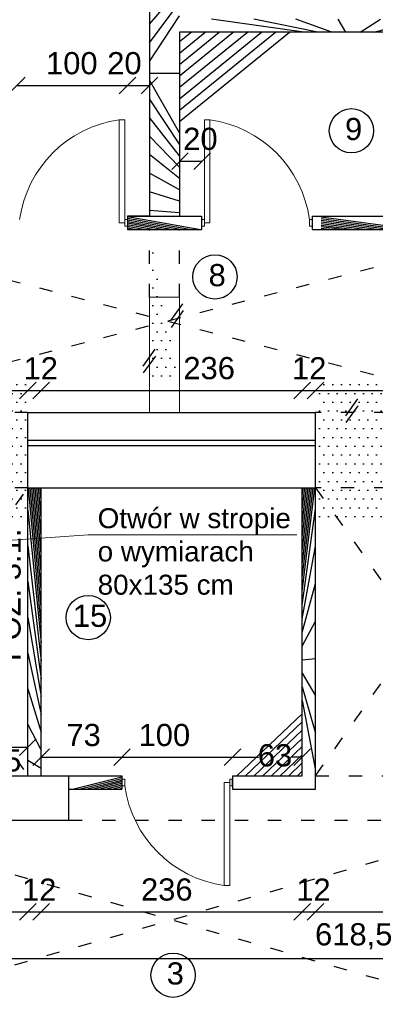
# Model space of a CAD drawing. Header units: millimetres. Extents: x 6528 to 149658, y 3342 to 12852.
# Tile 86 of 122: x 78282 to 78604, y 7709 to 8598. Entities that reach past the tile are written whole.
import ezdxf

# ---------------------------------------------------------------- set-up
doc = ezdxf.new("R2010")
doc.units = ezdxf.units.MM
doc.linetypes.add('ACAD_ISO03W100', pattern=[30, 12, -18])
doc.layers.add('R-TAB', color=1, linetype='Continuous')
doc.styles.get("Standard").update_dxf_attribs({"font": 'arial.ttf'})
doc.dimstyles.new('ISO-25', dxfattribs={"dimtxt": 2.5, "dimasz": 2.5, "dimexe": 1.25, "dimexo": 0.625, "dimtad": 1, "dimtxsty": 'Standard', "dimcen": 2.5, "dimadec": 0, "dimazin": 0, "dimtfac": 1, "dimtmove": 0, "dimatfit": 3, "dimfxl": 1, "dimarcsym": 0})
pattern_1 = [(0, (-1177784256.190767, -935731374.6151185), (3.96875, 7.9375), [0, -7.9375])]

# ---------------------------------------------------------------- blocks, each defined once
blk = doc.blocks.new('_Oblique')
at = {"color": 0, "linetype": 'ByBlock', "lineweight": -2}
blk.add_line((-0.5, -0.5), (0.5, 0.5), dxfattribs=at)
blk = doc.blocks.new('*D2636')
at = {"color": 0, "lineweight": -2, "transparency": 16777216}
blk.add_line((78104.85100739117, 7792.912865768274), (78289.85100739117, 7792.912865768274), dxfattribs=at)
at = {"layer": 'Defpoints', "color": 0, "transparency": 16777216}
for p in [(78289.85100739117, 7915.670610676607), (78104.85100739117, 7903.670604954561), (78289.85100739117, 7792.912865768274)]:
    blk.add_point(p, dxfattribs=at)
at = {"color": 0, "lineweight": -2, "transparency": 16777216, "xscale": 15, "yscale": 15, "zscale": 15, "rotation": 180}
blk.add_blockref('_Oblique', (78104.85100739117, 7792.912865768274), dxfattribs=at)
at = {"color": 0, "lineweight": -2, "transparency": 16777216, "xscale": 15, "yscale": 15, "zscale": 15}
blk.add_blockref('_Oblique', (78289.85100739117, 7792.912865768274), dxfattribs=at)
at = {"color": 0, "transparency": 16777216, "insert": (78200.71966903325, 7812.902864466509), "char_height": 20, "attachment_point": 5}
blk.add_mtext('185', dxfattribs=at)
blk = doc.blocks.new('*D2643')
at = {"color": 0, "lineweight": -2, "transparency": 16777216}
blk.add_line((78289.85100739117, 7792.912865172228), (78301.85100739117, 7792.912865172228), dxfattribs=at)
at = {"layer": 'Defpoints', "color": 0, "transparency": 16777216}
for p in [(78289.85100739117, 7915.67060519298), (78301.85100739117, 7915.67060519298), (78301.85100739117, 7792.912865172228)]:
    blk.add_point(p, dxfattribs=at)
at = {"color": 0, "lineweight": -2, "transparency": 16777216, "xscale": 15, "yscale": 15, "zscale": 15, "rotation": 180}
blk.add_blockref('_Oblique', (78289.85100739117, 7792.912865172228), dxfattribs=at)
at = {"color": 0, "lineweight": -2, "transparency": 16777216, "xscale": 15, "yscale": 15, "zscale": 15}
blk.add_blockref('_Oblique', (78301.85100739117, 7792.912865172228), dxfattribs=at)
at = {"color": 0, "transparency": 16777216, "insert": (78300.0079032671, 7812.902863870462), "char_height": 20, "attachment_point": 5}
blk.add_mtext('12', dxfattribs=at)
blk = doc.blocks.new('*D2644')
at = {"color": 0, "lineweight": -2, "transparency": 16777216}
blk.add_line((78301.85100739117, 7792.912865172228), (78537.85100739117, 7792.912865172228), dxfattribs=at)
at = {"layer": 'Defpoints', "color": 0, "transparency": 16777216}
for p in [(78301.85100739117, 7915.67060519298), (78537.85100739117, 7915.67060519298), (78537.85100739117, 7792.912865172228)]:
    blk.add_point(p, dxfattribs=at)
at = {"color": 0, "lineweight": -2, "transparency": 16777216, "xscale": 15, "yscale": 15, "zscale": 15, "rotation": 180}
blk.add_blockref('_Oblique', (78301.85100739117, 7792.912865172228), dxfattribs=at)
at = {"color": 0, "lineweight": -2, "transparency": 16777216, "xscale": 15, "yscale": 15, "zscale": 15}
blk.add_blockref('_Oblique', (78537.85100739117, 7792.912865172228), dxfattribs=at)
at = {"color": 0, "transparency": 16777216, "insert": (78415.3724908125, 7812.902863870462), "char_height": 20, "attachment_point": 5}
blk.add_mtext('236', dxfattribs=at)
blk = doc.blocks.new('*D2645')
at = {"color": 0, "lineweight": -2, "transparency": 16777216}
blk.add_line((78537.85100667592, 7792.912864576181), (78549.85100667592, 7792.912864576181), dxfattribs=at)
at = {"layer": 'Defpoints', "color": 0, "transparency": 16777216}
for p in [(78537.85100667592, 7915.670604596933), (78549.85100667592, 7915.670604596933), (78549.85100667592, 7792.912864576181)]:
    blk.add_point(p, dxfattribs=at)
at = {"color": 0, "lineweight": -2, "transparency": 16777216, "xscale": 15, "yscale": 15, "zscale": 15, "rotation": 180}
blk.add_blockref('_Oblique', (78537.85100667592, 7792.912864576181), dxfattribs=at)
at = {"color": 0, "lineweight": -2, "transparency": 16777216, "xscale": 15, "yscale": 15, "zscale": 15}
blk.add_blockref('_Oblique', (78549.85100667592, 7792.912864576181), dxfattribs=at)
at = {"color": 0, "transparency": 16777216, "insert": (78548.00790255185, 7812.902863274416), "char_height": 20, "attachment_point": 5}
blk.add_mtext('12', dxfattribs=at)
blk = doc.blocks.new('*D2646')
at = {"color": 0, "lineweight": -2, "transparency": 16777216}
blk.add_line((78549.85100667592, 7792.912864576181), (78734.85100739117, 7792.912864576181), dxfattribs=at)
at = {"layer": 'Defpoints', "color": 0, "transparency": 16777216}
for p in [(78549.85100667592, 7915.670604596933), (78734.85100739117, 7903.67060507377), (78734.85100739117, 7792.912864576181)]:
    blk.add_point(p, dxfattribs=at)
at = {"color": 0, "lineweight": -2, "transparency": 16777216, "xscale": 15, "yscale": 15, "zscale": 15, "rotation": 180}
blk.add_blockref('_Oblique', (78549.85100667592, 7792.912864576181), dxfattribs=at)
at = {"color": 0, "lineweight": -2, "transparency": 16777216, "xscale": 15, "yscale": 15, "zscale": 15}
blk.add_blockref('_Oblique', (78734.85100739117, 7792.912864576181), dxfattribs=at)
at = {"color": 0, "transparency": 16777216, "insert": (78641.12258665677, 7812.902863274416), "char_height": 20, "attachment_point": 5}
blk.add_mtext('185', dxfattribs=at)
blk = doc.blocks.new('*D2694')
at = {"color": 0, "lineweight": -2, "transparency": 16777216}
blk.add_line((78301.85100739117, 7932.347845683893), (78374.85100739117, 7932.347845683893), dxfattribs=at)
at = {"layer": 'Defpoints', "color": 0, "transparency": 16777216}
for p in [(78374.85100739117, 7932.347845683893), (78301.85100739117, 7903.67060519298), (78374.85100739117, 7903.67060519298)]:
    blk.add_point(p, dxfattribs=at)
at = {"color": 0, "lineweight": -2, "transparency": 16777216, "xscale": 15, "yscale": 15, "zscale": 15, "rotation": 180}
blk.add_blockref('_Oblique', (78301.85100739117, 7932.347845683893), dxfattribs=at)
at = {"color": 0, "lineweight": -2, "transparency": 16777216, "xscale": 15, "yscale": 15, "zscale": 15}
blk.add_blockref('_Oblique', (78374.85100739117, 7932.347845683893), dxfattribs=at)
at = {"color": 0, "transparency": 16777216, "insert": (78340.16536443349, 7952.337844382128), "char_height": 20, "attachment_point": 5}
blk.add_mtext('73', dxfattribs=at)
blk = doc.blocks.new('*D2695')
at = {"color": 0, "lineweight": -2, "transparency": 16777216}
blk.add_line((78374.85100739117, 7932.347845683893), (78474.85100739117, 7932.347845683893), dxfattribs=at)
at = {"layer": 'Defpoints', "color": 0, "transparency": 16777216}
for p in [(78474.85100739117, 7932.347845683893), (78374.85100739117, 7903.67060519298), (78474.85100739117, 7903.67060519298)]:
    blk.add_point(p, dxfattribs=at)
at = {"color": 0, "lineweight": -2, "transparency": 16777216, "xscale": 15, "yscale": 15, "zscale": 15, "rotation": 180}
blk.add_blockref('_Oblique', (78374.85100739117, 7932.347845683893), dxfattribs=at)
at = {"color": 0, "lineweight": -2, "transparency": 16777216, "xscale": 15, "yscale": 15, "zscale": 15}
blk.add_blockref('_Oblique', (78474.85100739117, 7932.347845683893), dxfattribs=at)
at = {"color": 0, "transparency": 16777216, "insert": (78413.16536443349, 7952.337844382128), "char_height": 20, "attachment_point": 5}
blk.add_mtext('100', dxfattribs=at)
blk = doc.blocks.new('*D2696')
at = {"color": 0, "lineweight": -2, "transparency": 16777216}
for p, q in [((78474.85100739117, 7932.347845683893), (78498.16110113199, 7932.347845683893)), ((78537.85100739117, 7932.347845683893), (78528.16962773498, 7932.347845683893))]:
    blk.add_line(p, q, dxfattribs=at)
at = {"layer": 'Defpoints', "color": 0, "transparency": 16777216}
for p in [(78537.85100739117, 7932.347845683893), (78474.85100739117, 7903.67060519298), (78537.85100739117, 7903.67060519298)]:
    blk.add_point(p, dxfattribs=at)
at = {"color": 0, "lineweight": -2, "transparency": 16777216, "xscale": 15, "yscale": 15, "zscale": 15, "rotation": 180}
blk.add_blockref('_Oblique', (78474.85100739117, 7932.347845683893), dxfattribs=at)
at = {"color": 0, "lineweight": -2, "transparency": 16777216, "xscale": 15, "yscale": 15, "zscale": 15}
blk.add_blockref('_Oblique', (78537.85100739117, 7932.347845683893), dxfattribs=at)
at = {"color": 0, "transparency": 16777216, "insert": (78513.16536443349, 7934.038671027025), "char_height": 20, "attachment_point": 5}
blk.add_mtext('63', dxfattribs=at)
blk = doc.blocks.new('*D2931')
at = {"color": 0, "lineweight": -2, "transparency": 16777216}
blk.add_line((78104.85100691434, 8263.464403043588), (78289.85100739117, 8263.464403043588), dxfattribs=at)
at = {"layer": 'Defpoints', "color": 0, "transparency": 16777216}
for p in [(78289.85100739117, 8263.464403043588), (78104.85100691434, 8243.670602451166), (78289.85100739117, 8175.670604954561)]:
    blk.add_point(p, dxfattribs=at)
at = {"color": 0, "lineweight": -2, "transparency": 16777216, "xscale": 15, "yscale": 15, "zscale": 15, "rotation": 180}
blk.add_blockref('_Oblique', (78104.85100691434, 8263.464403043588), dxfattribs=at)
at = {"color": 0, "lineweight": -2, "transparency": 16777216, "xscale": 15, "yscale": 15, "zscale": 15}
blk.add_blockref('_Oblique', (78289.85100739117, 8263.464403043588), dxfattribs=at)
at = {"color": 0, "transparency": 16777216, "insert": (78252.69992296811, 8283.454401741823), "char_height": 20, "attachment_point": 5}
blk.add_mtext('185', dxfattribs=at)
blk = doc.blocks.new('*D2932')
at = {"color": 0, "lineweight": -2, "transparency": 16777216}
blk.add_line((78289.85100739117, 8263.464403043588), (78301.85100739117, 8263.464403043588), dxfattribs=at)
at = {"layer": 'Defpoints', "color": 0, "transparency": 16777216}
for p in [(78301.85100739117, 8263.464403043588), (78289.85100739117, 8175.670604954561), (78301.85100739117, 8175.67060507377)]:
    blk.add_point(p, dxfattribs=at)
at = {"color": 0, "lineweight": -2, "transparency": 16777216, "xscale": 15, "yscale": 15, "zscale": 15, "rotation": 180}
blk.add_blockref('_Oblique', (78289.85100739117, 8263.464403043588), dxfattribs=at)
at = {"color": 0, "lineweight": -2, "transparency": 16777216, "xscale": 15, "yscale": 15, "zscale": 15}
blk.add_blockref('_Oblique', (78301.85100739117, 8263.464403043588), dxfattribs=at)
at = {"color": 0, "transparency": 16777216, "insert": (78301.39431564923, 8283.454401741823), "char_height": 20, "attachment_point": 5}
blk.add_mtext('12', dxfattribs=at)
blk = doc.blocks.new('*D2933')
at = {"color": 0, "lineweight": -2, "transparency": 16777216}
blk.add_line((78301.85100739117, 8263.464403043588), (78537.85100739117, 8263.464403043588), dxfattribs=at)
at = {"layer": 'Defpoints', "color": 0, "transparency": 16777216}
for p in [(78537.85100739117, 8263.464403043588), (78301.85100739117, 8175.670604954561), (78537.85100739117, 8175.67060507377)]:
    blk.add_point(p, dxfattribs=at)
at = {"color": 0, "lineweight": -2, "transparency": 16777216, "xscale": 15, "yscale": 15, "zscale": 15, "rotation": 180}
blk.add_blockref('_Oblique', (78301.85100739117, 8263.464403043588), dxfattribs=at)
at = {"color": 0, "lineweight": -2, "transparency": 16777216, "xscale": 15, "yscale": 15, "zscale": 15}
blk.add_blockref('_Oblique', (78537.85100739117, 8263.464403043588), dxfattribs=at)
at = {"color": 0, "transparency": 16777216, "insert": (78453.67021052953, 8283.454401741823), "char_height": 20, "attachment_point": 5}
blk.add_mtext('236', dxfattribs=at)
blk = doc.blocks.new('*D2934')
at = {"color": 0, "lineweight": -2, "transparency": 16777216}
blk.add_line((78537.85100739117, 8263.464403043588), (78549.85100739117, 8263.464403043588), dxfattribs=at)
at = {"layer": 'Defpoints', "color": 0, "transparency": 16777216}
for p in [(78549.85100739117, 8263.464403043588), (78537.85100739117, 8175.670604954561), (78549.85100739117, 8175.67060507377)]:
    blk.add_point(p, dxfattribs=at)
at = {"color": 0, "lineweight": -2, "transparency": 16777216, "xscale": 15, "yscale": 15, "zscale": 15, "rotation": 180}
blk.add_blockref('_Oblique', (78537.85100739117, 8263.464403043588), dxfattribs=at)
at = {"color": 0, "lineweight": -2, "transparency": 16777216, "xscale": 15, "yscale": 15, "zscale": 15}
blk.add_blockref('_Oblique', (78549.85100739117, 8263.464403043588), dxfattribs=at)
at = {"color": 0, "transparency": 16777216, "insert": (78544.12906139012, 8283.454401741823), "char_height": 20, "attachment_point": 5}
blk.add_mtext('12', dxfattribs=at)
blk = doc.blocks.new('*D2935')
at = {"color": 0, "lineweight": -2, "transparency": 16777216}
blk.add_line((78549.85100739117, 8263.464403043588), (78734.85100739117, 8263.464403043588), dxfattribs=at)
at = {"layer": 'Defpoints', "color": 0, "transparency": 16777216}
for p in [(78734.85100739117, 8263.464403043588), (78549.85100739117, 8175.670604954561), (78734.85100739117, 8175.67059672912)]:
    blk.add_point(p, dxfattribs=at)
at = {"color": 0, "lineweight": -2, "transparency": 16777216, "xscale": 15, "yscale": 15, "zscale": 15, "rotation": 180}
blk.add_blockref('_Oblique', (78549.85100739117, 8263.464403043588), dxfattribs=at)
at = {"color": 0, "lineweight": -2, "transparency": 16777216, "xscale": 15, "yscale": 15, "zscale": 15}
blk.add_blockref('_Oblique', (78734.85100739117, 8263.464403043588), dxfattribs=at)
at = {"color": 0, "transparency": 16777216, "insert": (78696.12221782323, 8283.454401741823), "char_height": 20, "attachment_point": 5}
blk.add_mtext('185', dxfattribs=at)
blk = doc.blocks.new('*D2946')
at = {"color": 0, "lineweight": -2, "transparency": 16777216}
blk.add_line((78379.85100691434, 8538.67002619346), (78399.85100691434, 8538.67002619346), dxfattribs=at)
at = {"layer": 'Defpoints', "color": 0, "transparency": 16777216}
for p in [(78399.85100691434, 8538.67002619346), (78379.85100691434, 8420.670604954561), (78399.85100691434, 8420.670604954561)]:
    blk.add_point(p, dxfattribs=at)
at = {"color": 0, "lineweight": -2, "transparency": 16777216, "xscale": 15, "yscale": 15, "zscale": 15, "rotation": 180}
blk.add_blockref('_Oblique', (78379.85100691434, 8538.67002619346), dxfattribs=at)
at = {"color": 0, "lineweight": -2, "transparency": 16777216, "xscale": 15, "yscale": 15, "zscale": 15}
blk.add_blockref('_Oblique', (78399.85100691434, 8538.67002619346), dxfattribs=at)
at = {"color": 0, "transparency": 16777216, "insert": (78377.07188813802, 8558.660024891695), "char_height": 20, "attachment_point": 5}
blk.add_mtext('20', dxfattribs=at)
blk = doc.blocks.new('*D2947')
at = {"color": 0, "lineweight": -2, "transparency": 16777216}
blk.add_line((78279.85100691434, 8538.67002619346), (78379.85100691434, 8538.67002619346), dxfattribs=at)
at = {"layer": 'Defpoints', "color": 0, "transparency": 16777216}
for p in [(78379.85100691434, 8538.67002619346), (78279.85100691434, 8420.670604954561), (78379.85100691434, 8420.670604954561)]:
    blk.add_point(p, dxfattribs=at)
at = {"color": 0, "lineweight": -2, "transparency": 16777216, "xscale": 15, "yscale": 15, "zscale": 15, "rotation": 180}
blk.add_blockref('_Oblique', (78279.85100691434, 8538.67002619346), dxfattribs=at)
at = {"color": 0, "lineweight": -2, "transparency": 16777216, "xscale": 15, "yscale": 15, "zscale": 15}
blk.add_blockref('_Oblique', (78379.85100691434, 8538.67002619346), dxfattribs=at)
at = {"color": 0, "transparency": 16777216, "insert": (78329.50910132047, 8558.660024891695), "char_height": 20, "attachment_point": 5}
blk.add_mtext('100', dxfattribs=at)
blk = doc.blocks.new('*D2948')
at = {"color": 0, "lineweight": -2, "transparency": 16777216}
blk.add_line((78427.2955681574, 8470.392754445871), (78447.2955681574, 8470.392754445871), dxfattribs=at)
at = {"layer": 'Defpoints', "color": 0, "transparency": 16777216}
for p in [(78447.2955681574, 8470.392754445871), (78427.2955681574, 8352.393333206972), (78447.2955681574, 8352.393333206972)]:
    blk.add_point(p, dxfattribs=at)
at = {"color": 0, "lineweight": -2, "transparency": 16777216, "xscale": 15, "yscale": 15, "zscale": 15, "rotation": 180}
blk.add_blockref('_Oblique', (78427.2955681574, 8470.392754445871), dxfattribs=at)
at = {"color": 0, "lineweight": -2, "transparency": 16777216, "xscale": 15, "yscale": 15, "zscale": 15}
blk.add_blockref('_Oblique', (78447.2955681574, 8470.392754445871), dxfattribs=at)
at = {"color": 0, "transparency": 16777216, "insert": (78445.77420370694, 8490.382753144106), "char_height": 20, "attachment_point": 5}
blk.add_mtext('20', dxfattribs=at)
blk = doc.blocks.new('*D3014')
at = {"color": 0, "lineweight": -2, "transparency": 16777216}
blk.add_line((78234.85100715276, 7941.42135346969), (78289.85100739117, 7941.42135346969), dxfattribs=at)
at = {"layer": 'Defpoints', "color": 0, "transparency": 16777216}
for p in [(78234.85100715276, 7995.67060507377), (78289.85100739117, 7995.67060507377), (78289.85100739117, 7941.42135346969)]:
    blk.add_point(p, dxfattribs=at)
at = {"color": 0, "lineweight": -2, "transparency": 16777216, "xscale": 15, "yscale": 15, "zscale": 15, "rotation": 180}
blk.add_blockref('_Oblique', (78234.85100715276, 7941.42135346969), dxfattribs=at)
at = {"color": 0, "lineweight": -2, "transparency": 16777216, "xscale": 15, "yscale": 15, "zscale": 15}
blk.add_blockref('_Oblique', (78289.85100739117, 7941.42135346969), dxfattribs=at)
at = {"color": 0, "transparency": 16777216, "insert": (78268.37305348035, 7929.386932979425), "char_height": 20, "attachment_point": 5}
blk.add_mtext('55', dxfattribs=at)
blk = doc.blocks.new('*D3031')
at = {"color": 0, "lineweight": -2, "transparency": 16777216}
blk.add_line((78255.35100715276, 7750.777130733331), (78873.85100739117, 7750.777130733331), dxfattribs=at)
at = {"layer": 'Defpoints', "color": 0, "transparency": 16777216}
for p in [(78255.35100715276, 7915.670604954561), (78873.85100739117, 7915.67060519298), (78873.85100739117, 7750.777130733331)]:
    blk.add_point(p, dxfattribs=at)
at = {"color": 0, "lineweight": -2, "transparency": 16777216, "xscale": 15, "yscale": 15, "zscale": 15, "rotation": 180}
blk.add_blockref('_Oblique', (78255.35100715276, 7750.777130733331), dxfattribs=at)
at = {"color": 0, "lineweight": -2, "transparency": 16777216, "xscale": 15, "yscale": 15, "zscale": 15}
blk.add_blockref('_Oblique', (78873.85100739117, 7750.777130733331), dxfattribs=at)
at = {"color": 0, "transparency": 16777216, "insert": (78584.37103908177, 7770.767129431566), "char_height": 20, "attachment_point": 5}
blk.add_mtext('618,5', dxfattribs=at)

msp = doc.modelspace()

# ---------------------------------------------------------------- hatches: boundary and pattern name
h = msp.add_hatch()
h.set_pattern_fill('ANSI31', color=256, scale=5)
h.set_pattern_definition([(45, (-1177784248.190767, -935731374.6151185), (-11.22532015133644, 11.22532015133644), [])])
h.paths.add_polyline_path([(78754.85100739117, 8793.67060507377), (78742.85100739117, 8793.67060507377), (78742.85100739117, 8778.67059672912), (78745.85100739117, 8778.67059672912), (78745.85100739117, 8778.67059684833), (78751.85100739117, 8778.67059684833), (78754.85100739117, 8778.67059684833)])
h.paths.add_polyline_path([(78746.85100739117, 8678.67059684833), (78734.85100739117, 8678.67059672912), (78734.85100739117, 8598.670604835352), (78426.85100691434, 8598.670604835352), (78426.85100691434, 8695.187343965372), (78426.85100691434, 8793.670604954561), (78399.85100691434, 8793.670604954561), (78399.85100691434, 8691.670604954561), (78399.85100691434, 8420.670604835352), (78426.85100691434, 8420.670604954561), (78426.85100691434, 8586.670604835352), (78734.85100739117, 8586.670604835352), (78734.85100739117, 8420.670604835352), (78734.85100739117, 8383.670604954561), (78746.85100739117, 8383.670604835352)])
h.paths.add_polyline_path([(78734.85100739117, 8420.670604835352), (78554.85100691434, 8420.670604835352), (78554.85100691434, 8408.670604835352), (78734.85100739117, 8408.670604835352)], flags=17)
h.paths.add_polyline_path([(78446.85100691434, 8420.670604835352), (78379.85100691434, 8420.67060507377), (78379.85100691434, 8408.670604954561), (78446.85100691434, 8408.670604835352)])
h.paths.add_polyline_path([(78279.85100691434, 8420.670604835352), (78104.85100691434, 8420.670604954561), (78104.85100691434, 8408.670604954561), (78279.85100691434, 8408.670604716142)])
h.paths.add_polyline_path([(78104.85100691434, 8793.670604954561), (78092.85100691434, 8793.670604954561), (78092.85100691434, 8383.670604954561), (78104.85100691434, 8383.67060507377)])
h.paths.add_polyline_path([(78092.85100691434, 8283.670604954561), (78092.85100691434, 8243.670604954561), (78104.85100691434, 8243.670604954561), (78104.85100715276, 8283.67060507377)])
h = msp.add_hatch()
h.set_pattern_fill('DOTS', color=256, scale=5)
h.set_pattern_definition(pattern_1)
h.paths.add_polyline_path([(78399.85100691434, 8243.670604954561), (78426.85100691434, 8243.670604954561), (78426.85100691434, 8347.670604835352), (78399.85100691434, 8347.670604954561)])
h = msp.add_hatch()
h.set_pattern_fill('DOTS', color=256, scale=5)
h.set_pattern_definition(pattern_1)
h.paths.add_polyline_path([(78194.8904308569, 8243.670604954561), (78104.85100739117, 8243.670604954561), (78104.85100739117, 8175.67060507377), (78194.8904308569, 8175.67060507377)])
h.paths.add_polyline_path([(78289.85100739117, 8243.670604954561), (78194.8904308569, 8243.670604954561), (78194.8904308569, 8175.67060507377), (78289.85100739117, 8175.67060507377)])
h = msp.add_hatch()
h.set_pattern_fill('DOTS', color=256, scale=5)
h.set_pattern_definition(pattern_1)
h.paths.add_polyline_path([(78734.85100739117, 8175.670604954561), (78734.85100739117, 8175.67060507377), (78734.85100739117, 8243.670604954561), (78549.85100739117, 8243.670604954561), (78549.85100739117, 8175.670604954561)])
h = msp.add_hatch()
h.set_pattern_fill('ANSI31', color=256, scale=5)
h.set_pattern_definition([(45, (-1177784256.190767, -935731374.6151185), (-11.22532015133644, 11.22532015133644), [])])
h.paths.add_polyline_path([(78301.85100739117, 8175.670604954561), (78289.85100739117, 8175.670604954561), (78289.85100739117, 7915.67060519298), (78301.85100739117, 7915.67060519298)])
h.paths.add_polyline_path([(78374.85100739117, 7915.67060519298), (78326.85100691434, 7915.67060519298), (78326.85100691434, 7903.67060519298), (78374.85100739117, 7903.670605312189)])
h.paths.add_polyline_path([(78549.85100739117, 8175.670604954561), (78537.85100739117, 8175.670604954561), (78537.85100739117, 7977.470442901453, -0.1861334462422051), (78538.25273602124, 7976.428689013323, -0.1861334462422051), (78537.85100739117, 7975.386935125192), (78537.85100739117, 7915.67060519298), (78474.85100739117, 7915.67060519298), (78474.85100739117, 7903.670605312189), (78549.85100739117, 7903.67060519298)])

# ---------------------------------------------------------------- linework, layer by layer
at = {"lineweight": 30}
for p, q in [((78399.85100691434, 8691.67060507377), (78399.85100691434, 8420.670604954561)), ((78426.85100691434, 8586.670604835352), (78426.85100691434, 8420.670604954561)), ((78734.85100739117, 8586.670604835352), (78426.85100691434, 8586.670604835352)), ((78399.85100691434, 8549.670604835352), (78426.85100691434, 8549.670604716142)), ((78379.85100691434, 8420.670604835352), (78446.85100691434, 8420.670604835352)), ((78379.85100691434, 8420.670604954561), (78379.85100691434, 8408.67060507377)), ((78446.85100691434, 8420.670604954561), (78446.85100691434, 8408.670604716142)), ((78546.85100691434, 8420.670604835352), (78734.85100739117, 8420.670604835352)), ((78546.85100691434, 8420.670604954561), (78546.85100691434, 8408.670604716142)), ((78379.85100691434, 8408.670604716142), (78446.85100691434, 8408.670604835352)), ((78546.85100691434, 8408.670604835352), (78734.85100739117, 8408.670604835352)), ((78289.85100739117, 8243.670604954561), (78399.85100691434, 8243.670604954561)), ((78289.85100739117, 8175.670604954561), (78289.85100739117, 8243.670604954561)), ((78399.85100691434, 8243.670604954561), (78426.85100691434, 8243.670604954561)), ((78426.85100691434, 8243.670604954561), (78549.85100739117, 8243.67060507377)), ((78549.85100739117, 8175.670604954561), (78549.85100739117, 8243.670604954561)), ((78289.85100739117, 8218.670604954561), (78549.85100739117, 8218.670604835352)), ((78289.85100739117, 8213.670604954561), (78549.85100739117, 8213.670604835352)), ((78289.85100739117, 8175.670604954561), (78549.85100739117, 8175.670604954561)), ((78289.85100739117, 7915.670610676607), (78289.85100739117, 8175.67060507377)), ((78301.85100739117, 7915.67060519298), (78301.85100739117, 8175.67060507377)), ((78537.85100739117, 7915.67060519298), (78537.85100739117, 8175.67060507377)), ((78549.85100739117, 7903.67060519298), (78549.85100739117, 8175.67060507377)), ((78266.85100691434, 7915.67060519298), (78326.85100691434, 7915.67060519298)), ((78301.85100739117, 7915.67060519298), (78374.85100739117, 7915.67060519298)), ((78326.85100691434, 7875.670604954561), (78326.85100691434, 7915.670604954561)), ((78374.85100739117, 7915.67060519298), (78374.85100739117, 7903.67060519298)), ((78474.85100739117, 7915.67060519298), (78537.85100739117, 7915.67060519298)), ((78474.85100739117, 7915.67060519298), (78474.85100739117, 7903.67060519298)), ((78326.85100691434, 7903.67060519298), (78374.8510076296, 7903.670605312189)), ((78474.8510076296, 7903.670605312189), (78549.85100739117, 7903.67060519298)), ((78266.85100691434, 7875.67060519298), (78326.85100691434, 7875.67060519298))]:
    msp.add_line(p, q, dxfattribs=at)
at = {"lineweight": 20}
for p, q in [((78377.35100691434, 8507.670604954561), (78372.35100691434, 8507.670604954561)), ((78372.35100691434, 8507.670604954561), (78372.35100691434, 8414.670604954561)), ((78377.35100691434, 8417.670604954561), (78377.35100691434, 8507.670604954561)), ((78449.35100691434, 8417.670604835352), (78449.35100691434, 8507.670604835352)), ((78449.35100691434, 8507.670604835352), (78454.35100691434, 8507.670604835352)), ((78454.35100691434, 8507.670604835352), (78454.35100691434, 8414.670604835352)), ((78377.35100691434, 8414.670604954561), (78377.35100691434, 8417.670604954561)), ((78377.35100691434, 8417.670604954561), (78379.85100691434, 8417.670604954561)), ((78449.35100691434, 8417.670604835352), (78446.85100691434, 8417.670604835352)), ((78449.35100691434, 8414.670604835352), (78449.35100691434, 8417.670604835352)), ((78544.35100691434, 8414.670604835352), (78544.35100691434, 8417.670604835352)), ((78544.35100691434, 8417.670604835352), (78546.85100691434, 8417.670604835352)), ((78377.35100691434, 8414.670604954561), (78372.35100691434, 8414.670604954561)), ((78377.35100691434, 8414.670604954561), (78377.35100691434, 8411.670604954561)), ((78377.35100691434, 8411.670604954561), (78379.85100691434, 8411.670604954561)), ((78449.35100691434, 8411.670604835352), (78446.85100691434, 8411.670604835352)), ((78449.35100691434, 8414.670604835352), (78454.35100691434, 8414.670604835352)), ((78449.35100691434, 8414.670604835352), (78449.35100691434, 8411.670604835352)), ((78544.35100691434, 8414.670604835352), (78544.35100691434, 8411.670604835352)), ((78544.35100691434, 8411.670604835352), (78546.85100691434, 8411.670604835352)), ((78344.38441078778, 8133.166184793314), (78237.35100715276, 8125.67060507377)), ((78344.38441078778, 8133.166184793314), (78533.06051581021, 8133.166184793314)), ((78377.35100739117, 7912.67060519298), (78374.85100739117, 7912.67060519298)), ((78377.35100739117, 7909.67060519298), (78377.35100739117, 7912.67060519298)), ((78377.35100739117, 7909.67060519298), (78377.35100739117, 7906.67060519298)), ((78472.35100739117, 7909.67060519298), (78467.35100739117, 7909.67060519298)), ((78467.35100739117, 7816.67060519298), (78467.35100739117, 7909.67060519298)), ((78472.35100739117, 7909.67060519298), (78472.35100739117, 7912.67060519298)), ((78472.35100739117, 7912.67060519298), (78474.85100739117, 7912.67060519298)), ((78472.35100739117, 7909.67060519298), (78472.35100739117, 7906.67060519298)), ((78377.35100739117, 7906.67060519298), (78374.85100739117, 7906.67060519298)), ((78472.35100739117, 7906.67060519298), (78474.85100739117, 7906.67060519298)), ((78472.35100739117, 7906.67060519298), (78472.35100739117, 7816.67060519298)), ((78472.35100739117, 7816.67060519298), (78467.35100739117, 7816.67060519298))]:
    msp.add_line(p, q, dxfattribs=at)
for p, q in [((78399.85100691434, 8420.670604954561), (78379.85100691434, 8420.670604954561)), ((78379.85100691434, 8417.670604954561), (78379.85100691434, 8411.670604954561)), ((78426.85100691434, 8420.670604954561), (78446.85100691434, 8420.670604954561)), ((78446.85100691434, 8417.670604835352), (78446.85100691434, 8411.670604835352)), ((78474.85100739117, 7906.67060519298), (78474.85100739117, 7912.67060519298))]:
    msp.add_line(p, q)
at = {"linetype": 'ACAD_ISO03W100'}
for p, q in [((78096.85100667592, 8243.670602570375), (78734.85100739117, 8408.670604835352)), ((78096.85100691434, 8408.670603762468), (78734.85100739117, 8243.67059672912)), ((78399.85100691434, 8347.670604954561), (78399.85100691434, 8408.67060507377)), ((78426.85100691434, 8347.670604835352), (78426.85100691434, 8408.67060507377)), ((78289.85100739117, 8243.670604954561), (78104.85100739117, 8243.670604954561)), ((78734.85100739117, 8243.670604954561), (78549.85100739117, 8243.670604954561)), ((78289.85100715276, 8175.67060507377), (78104.85100715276, 8175.67060507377)), ((78104.85100715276, 7915.670604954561), (78289.85100739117, 8175.67060507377)), ((78734.85100739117, 8175.670604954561), (78549.85100739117, 8175.670604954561)), ((78549.85100667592, 7915.670604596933), (78734.85100691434, 8175.670604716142)), ((78104.85100786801, 7875.670604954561), (78734.85100786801, 7695.670604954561)), ((78104.85100786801, 7695.670604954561), (78734.85100786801, 7875.670604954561))]:
    msp.add_line(p, q, dxfattribs=at)
at = {"lineweight": 0}
for p, q in [((78399.85100691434, 8347.67060507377), (78399.85100691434, 8243.670604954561)), ((78399.85100691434, 8347.670604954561), (78426.85100691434, 8347.670604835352)), ((78426.85100691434, 8347.670604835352), (78426.85100691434, 8243.670604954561))]:
    msp.add_line(p, q, dxfattribs=at)
at = {"color": 1}
for p, q in [((78419.05248181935, 8326.606399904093), (78429.92002599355, 8341.754737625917)), ((78419.58930032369, 8320.347642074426), (78430.45684449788, 8335.495979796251)), ((78393.90854470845, 8285.48742927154), (78404.77608888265, 8300.635766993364)), ((78394.44536321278, 8279.228671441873), (78405.31290738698, 8294.377009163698)), ((78577.12040870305, 8240.63715363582), (78587.98795287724, 8255.785491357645)), ((78577.65722720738, 8234.378395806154), (78588.52477138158, 8249.526733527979))]:
    msp.add_line(p, q, dxfattribs=at)
at = {"linetype": 'ACAD_ISO03W100', "lineweight": 30}
for p, q in [((78549.85100739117, 7915.67060519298), (78734.85100739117, 7915.67060519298)), ((78326.85100691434, 7875.670604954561), (78771.85100691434, 7875.670604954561))]:
    msp.add_line(p, q, dxfattribs=at)
at = {"linetype": 'ACAD_ISO03W100'}
for points in [[(78104.85100715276, 8175.67060507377), (78289.85100739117, 7915.670610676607)], [(78549.85100667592, 8175.670604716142), (78734.85100691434, 7915.670610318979)]]:
    msp.add_lwpolyline(points, dxfattribs=at)
for centre in [(78582.2553545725, 8497.774209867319), (78458.93066184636, 8365.879683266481), (78344.38441078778, 8058.435289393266), (78421.06685941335, 7735.675856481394)]:
    msp.add_circle(centre, 20)
at = {"lineweight": 20}
for centre, radius, start, end in [((78386.94246285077, 8403.079150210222), 105.6043692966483, 97.94200749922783, 172.0579857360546), ((78439.75954787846, 8403.079144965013), 105.6043749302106, 7.942021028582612, 82.05799250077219), ((78481.9424633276, 7921.262059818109), 105.6043691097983, 187.9420142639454, 262.0579925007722)]:
    msp.add_arc(centre, radius, start, end, dxfattribs=at)

# ---------------------------------------------------------------- texts
at = {"attachment_point": 1}
for s, width, insert, char_height in [('\\pi37.22769;Wyłaz ze schodami \\P\\pi39.8;składanymi o wym. \\P\\pi84.42551;75x130 cm \\P\\pi20.68881;o odporności ogniowej \\P\\pi107.67448;REI 60', 289.0433739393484, (77791.84908073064, 8593.815159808), 18), ('9', 68.36028754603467, (78576.49754040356, 8509.398103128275), 20), ('8', 68.36028754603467, (78453.17284767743, 8377.503576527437), 20), ('Otwór w stropie o wymiarach 80x135 cm', 179.1504565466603, (78352.87815110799, 8157.135152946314), 18), ('15', 68.36028754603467, (78330.44471686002, 8070.059182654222), 20), ('3', 68.36028754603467, (78415.30904524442, 7747.299749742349), 20)]:
    msp.add_mtext_dynamic_manual_height_columns(s, width=width, gutter_width=12.5, heights=[0], dxfattribs=dict(at, insert=insert, char_height=char_height))
at = {"color": 140, "insert": (78263.2043167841, 8019.210162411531), "char_height": 20, "attachment_point": 1, "rotation": 90}
msp.add_mtext_dynamic_manual_height_columns('POZ. 3.1.', width=221.7822774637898, gutter_width=12.5, heights=[0], dxfattribs=at)
at = {"layer": 'R-TAB', "color": 0, "ltscale": 24, "insert": (52722.18076848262, 8439.03246203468), "char_height": 75, "width": 2065.84350681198, "attachment_point": 1}
msp.add_mtext('\\pi19.57762;PRZEKROJE ŁAW FUNADAMENTOWYCH\\P\\pi938.76248;1:25', dxfattribs=at)

# ---------------------------------------------------------------- dimensions: what is measured, and where the dimension line sits
for base, p1, p2, picture, middle in [((78379.85100691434, 8538.67002619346), (78279.85100691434, 8420.670604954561), (78379.85100691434, 8420.670604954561), '*D2947', (78329.50910132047, 8558.660024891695)), ((78399.85100691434, 8538.67002619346), (78379.85100691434, 8420.670604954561), (78399.85100691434, 8420.670604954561), '*D2946', (78377.07188813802, 8558.660024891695)), ((78447.2955681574, 8470.392754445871), (78427.2955681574, 8352.393333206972), (78447.2955681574, 8352.393333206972), '*D2948', (78445.77420370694, 8490.382753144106)), ((78289.85100739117, 8263.464403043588), (78104.85100691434, 8243.670602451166), (78289.85100739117, 8175.670604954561), '*D2931', (78252.69992296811, 8283.454401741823)), ((78301.85100739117, 8263.464403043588), (78289.85100739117, 8175.670604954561), (78301.85100739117, 8175.67060507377), '*D2932', (78301.39431564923, 8283.454401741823)), ((78537.85100739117, 8263.464403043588), (78301.85100739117, 8175.670604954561), (78537.85100739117, 8175.67060507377), '*D2933', (78453.67021052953, 8283.454401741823)), ((78549.85100739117, 8263.464403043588), (78537.85100739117, 8175.670604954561), (78549.85100739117, 8175.67060507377), '*D2934', (78544.12906139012, 8283.454401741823)), ((78734.85100739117, 8263.464403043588), (78549.85100739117, 8175.670604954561), (78734.85100739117, 8175.67059672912), '*D2935', (78696.12221782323, 8283.454401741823)), ((78289.85100739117, 7941.42135346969), (78234.85100715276, 7995.67060507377), (78289.85100739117, 7995.67060507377), '*D3014', (78268.37305348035, 7929.386932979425)), ((78374.85100739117, 7932.347845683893), (78301.85100739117, 7903.67060519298), (78374.85100739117, 7903.67060519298), '*D2694', (78340.16536443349, 7952.337844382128)), ((78474.85100739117, 7932.347845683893), (78374.85100739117, 7903.67060519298), (78474.85100739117, 7903.67060519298), '*D2695', (78413.16536443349, 7952.337844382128)), ((78537.85100739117, 7932.347845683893), (78474.85100739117, 7903.67060519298), (78537.85100739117, 7903.67060519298), '*D2696', (78513.16536443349, 7934.038671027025)), ((78289.85100739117, 7792.912865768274), (78104.85100739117, 7903.670604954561), (78289.85100739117, 7915.670610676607), '*D2636', (78200.71966903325, 7812.902864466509)), ((78873.85100739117, 7750.777130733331), (78255.35100715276, 7915.670604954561), (78873.85100739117, 7915.67060519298), '*D3031', (78584.37103908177, 7770.767129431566)), ((78301.85100739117, 7792.912865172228), (78289.85100739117, 7915.67060519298), (78301.85100739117, 7915.67060519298), '*D2643', (78300.0079032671, 7812.902863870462)), ((78537.85100739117, 7792.912865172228), (78301.85100739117, 7915.67060519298), (78537.85100739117, 7915.67060519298), '*D2644', (78415.3724908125, 7812.902863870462)), ((78549.85100667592, 7792.912864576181), (78537.85100667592, 7915.670604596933), (78549.85100667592, 7915.670604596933), '*D2645', (78548.00790255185, 7812.902863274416)), ((78734.85100739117, 7792.912864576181), (78549.85100667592, 7915.670604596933), (78734.85100739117, 7903.67060507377), '*D2646', (78641.12258665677, 7812.902863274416))]:
    dim = msp.add_linear_dim(base=base, p1=p1, p2=p2, dimstyle='ISO-25', override={"dimtxt": 20, "dimasz": 15, "dimblk1": 'Oblique', "dimblk2": 'Oblique', "dimsah": 1, "dimse1": 1, "dimse2": 1, "dimtmove": 2})
    dim.commit()
    dim.dimension.update_dxf_attribs({"geometry": picture, "text_midpoint": middle, "dimtype": 160})

doc.saveas('drawing.dxf')
